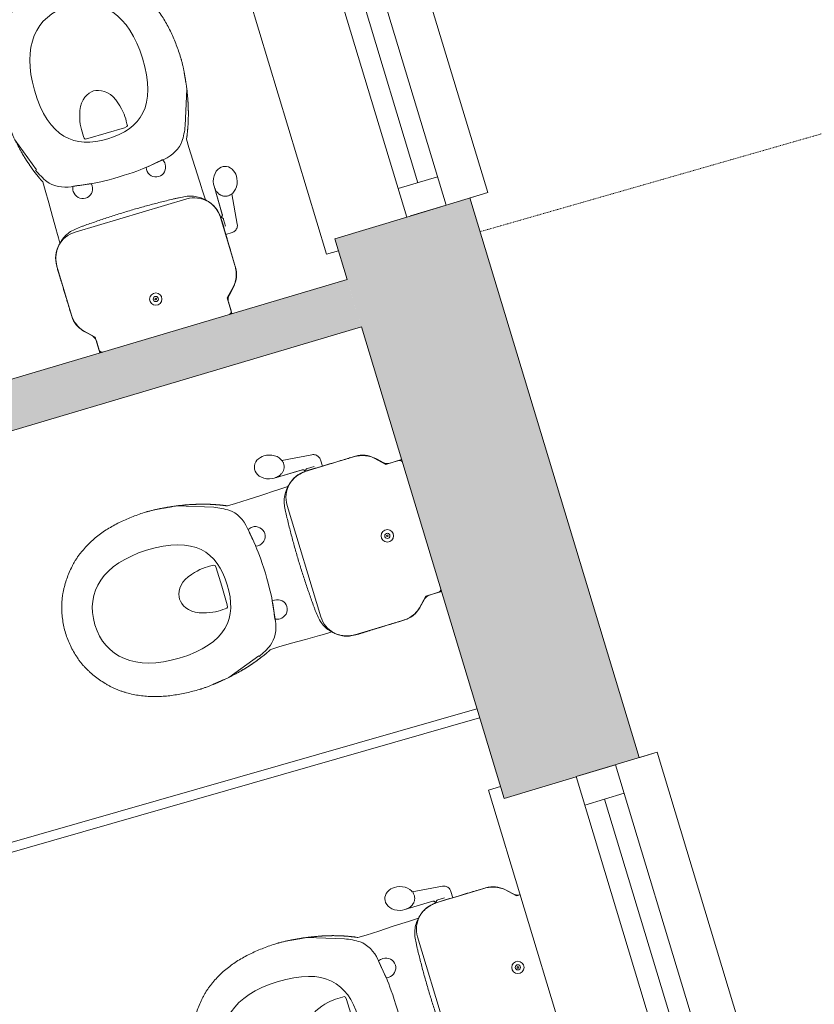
# Model space of a CAD drawing. Header units: millimetres. Extents: x -22631 to 93968, y -17976 to 24175.
# Tile 10 of 19: x 2025 to 3628, y -3095 to -1108. Entities that reach past the tile are written whole.
import ezdxf

# ---------------------------------------------------------------- set-up
doc = ezdxf.new("R2010")
doc.units = ezdxf.units.MM
doc.linetypes.add('Dash2', pattern=[3, 1.5, -1.5])
for name, color, linetype, lineweight in [('A-DETL', 90, 'Continuous', 9), ('A-GLAZ', 151, 'Continuous', 9), ('A-GLAZ-SILL', 1, 'Continuous', 9), ('A-WALL', 113, 'Continuous', 9), ('A-WALL-PATT', 111, 'Continuous', 18), ('I-WALL', 2, 'Continuous', 9), ('P-SANR-FIXT', 6, 'Continuous', 9)]:
    doc.layers.add(name, color=color, linetype=linetype, lineweight=lineweight)

# ---------------------------------------------------------------- blocks, each defined once
blk = doc.blocks.new('WC - DKA - Close Coupled - 75cm proj - WC- DKA - Disabled-2000000-00_ Ground Intermediate Door Options - Dependent 1')
at = {"layer": 'P-SANR-FIXT'}
for p, q in [((-139, -33), (-157.8, -51.8)), ((-143.9, -37), (-154, -47.1)), ((-143, -35.9), (-143.9, -37)), ((-139, -25), (-139, -26.5)), ((-139, -25), (-139, -33)), ((139, -26.4), (139, -25)), ((139, -33), (139, -25)), ((157.8, -51.8), (139, -33)), ((143.9, -37), (142.9, -35.9)), ((154, -47.1), (143.9, -37)), ((-0.9, -70.5), (-1.7, -72)), ((-1.7, -72), (-0.9, -73.5)), ((0.9, -70.5), (-0.9, -70.5)), ((-0.9, -73.5), (0.9, -73.5)), ((1.7, -72), (0.9, -70.5)), ((0.9, -73.5), (1.7, -72)), ((-172.5, -87.2), (-172.5, -192.8)), ((-172.5, -91.5), (-172.5, -156.9)), ((172.5, -192.8), (172.5, -87.2)), ((-172.5, -156.9), (-185.9, -156.9)), ((-200.9, -170.2), (-207.6, -231.9)), ((-177.1, -172.9), (-176.9, -187)), ((-177.6, -256.6), (-177.4, -197.4)), ((-177.4, -197.9), (-177.6, -256.6)), ((-173, -192.3), (-174.9, -191.3)), ((-213.8, -235.4), (-217.5, -238.8)), ((-209.9, -232.9), (-213.8, -235.4)), ((-207.6, -231.9), (-209.9, -232.9)), ((-184.3, -237), (-182.2, -239.7)), ((-153.2, -235.3), (-153, -246.1)), ((153, -246.1), (153.2, -235.3)), ((-225.3, -253.4), (-226.3, -258.5)), ((-223.4, -248), (-225.3, -253.4)), ((-220.7, -243), (-223.4, -248)), ((-217.5, -238.8), (-220.7, -243)), ((-182.2, -239.7), (-181.6, -240.7)), ((-181.6, -240.7), (-180.1, -243.5)), ((-180.1, -243.5), (-179.6, -244.9)), ((-179.6, -244.9), (-179.1, -246.1)), ((-179.1, -246.1), (-178.4, -248.7)), ((-178.4, -248.8), (-178, -250.9)), ((-177.9, -252.2), (-178, -250.9)), ((-177.9, -261.3), (-177.6, -256.6)), ((-177.8, -252.8), (-177.7, -253.8)), ((-153, -246.1), (-152.7, -258.6)), ((-117.5, -247.8), (117.5, -247.8)), ((152.8, -258.5), (153, -246.1)), ((-226.3, -258.5), (-226.6, -263.8)), ((-226.6, -263.8), (-226.4, -267.6)), ((-226.4, -267.6), (-225.7, -271.3)), ((-225.7, -271.3), (-224.3, -275.6)), ((-224.3, -275.6), (-222.3, -279.7)), ((-186.8, -281), (-183.5, -276.8)), ((-183.5, -276.8), (-180.8, -271.8)), ((-180.8, -271.8), (-178.9, -266.4)), ((-178.9, -266.4), (-177.9, -261.3)), ((-152.7, -258.6), (-152.7, -261.5)), ((-152.7, -261.5), (-152.1, -290.7)), ((152.1, -290.7), (152.7, -261)), ((152.7, -261), (152.8, -258.5)), ((-222.3, -279.7), (-219.6, -283.1)), ((-219.6, -283.1), (-216.5, -285.8)), ((-216.5, -285.8), (-213.1, -287.8)), ((-213.1, -287.8), (-209.9, -288.9)), ((-209.9, -288.9), (-206.5, -289.5)), ((-206.5, -289.5), (-202.5, -289.5)), ((-202.5, -289.5), (-198.4, -288.6)), ((-198.4, -288.6), (-194.3, -286.9)), ((-194.3, -286.9), (-190.4, -284.4)), ((-190.4, -284.4), (-186.8, -281)), ((-152.1, -290.7), (-151.5, -319.6)), ((151.5, -319.6), (152.1, -290.7)), ((-151.5, -319.6), (-151, -346.4)), ((-56.8, -332.4), (-93.7, -337.2)), ((-56.3, -327.8), (-56.8, -332.4)), ((-56.3, -327.8), (-56.8, -332.4)), ((58.1, -327.8), (58.6, -332.4)), ((58.1, -327.8), (58.6, -332.4)), ((58.6, -332.4), (95.5, -337.2)), ((151, -346.4), (151.5, -319.6)), ((-151, -346.4), (-151.2, -363.5)), ((151.2, -363.5), (151, -346.4)), ((-156.6, -390.4), (-181, -461.2)), ((156.6, -390.4), (181, -461.2)), ((-38.2, -421.5), (0.6, -421.5)), ((0.6, -421.5), (39.5, -421.5))]:
    blk.add_line(p, q, dxfattribs=at)
for radius in [12.5, 5.25]:
    blk.add_circle((0, -72), radius, dxfattribs=at)
for centre, radius, start, end in [((-122.5, -87.2), 50, 135, 180), ((122.5, -87.2), 50, 360, 45), ((-117.5, -192.8), 55, 180, 270), ((117.5, -192.8), 55, 270, 0)]:
    blk.add_arc(centre, radius, start, end, dxfattribs=at)
for points in [[(-139, -26.5), (-139.1, -27.6), (-139.6, -29.9), (-140.9, -33.1), (-142.2, -35), (-143, -35.9)], [(142.9, -35.9), (142.2, -35), (140.9, -33.1), (139.6, -29.8), (139.1, -27.6), (139, -26.4)], [(-154, -47.1), (-157, -50), (-162.2, -56.3), (-168, -67.3), (-171.6, -79.2), (-172.5, -87.3), (-172.5, -91.5)], [(172.5, -91.5), (172.5, -87.3), (171.6, -79.2), (168, -67.3), (162.2, -56.3), (157, -50), (154, -47.1)], [(-185.9, -156.9), (-187.1, -156.9), (-189.5, -157.2), (-193, -158.5), (-196, -160.6), (-198.5, -163.3), (-200.2, -166.6), (-200.7, -168.9), (-200.9, -170.2)], [(0.9, -329.5), (-60.4, -329.5), (-72.2, -335.8), (-97.2, -337.9)], [(0.9, -329.5), (-60.4, -329.5), (-72.2, -335.8), (-97.2, -337.9)], [(-93.7, -337.2), (-95.1, -334.3), (-95.9, -331.1), (-95.9, -327.8)], [(-93.7, -337.2), (-95.1, -334.3), (-95.9, -331.1), (-95.9, -327.8)], [(95.5, -337.2), (96.9, -334.3), (97.7, -331.1), (97.7, -327.8)], [(95.5, -337.2), (96.9, -334.3), (97.7, -331.1), (97.7, -327.8)], [(0.6, -510.4), (-11.4, -510.4), (-29.7, -501), (-37.1, -480.7)], [(0.9, -688.8), (-68.4, -688.8), (-112.3, -637.6), (-112.8, -545.7)], [(0.9, -688.8), (-68.4, -688.8), (-112.3, -637.6), (-112.8, -545.7)]]:
    blk.add_open_spline(points, degree=3, dxfattribs=at)
for points, knots in [([(-172.5, -91.5), (-172.5, -95), (-172.5, -100.8), (-172.5, -109.1), (-172.6, -116.5), (-172.6, -124.4), (-172.6, -132.8), (-172.6, -141.5), (-172.6, -153.4), (-172.9, -168.2), (-173, -182.7), (-172.4, -193.9), (-171.4, -201.8), (-169.7, -209.2), (-166.3, -218), (-161.5, -226), (-155.7, -232.8), (-149.5, -239), (-140.9, -245.4), (-129.2, -250.9), (-116.5, -253.6), (-105.7, -254.6), (-96.9, -255.1), (-88.2, -255.6), (-77.4, -256.1), (-64.5, -256.7), (-47.3, -257.3), (-25.8, -257.9), (-8.6, -258.1), (0, -258.1)], [0, 0, 0, 0, 10.607801, 17.46772, 24.850259, 32.79206, 41.229193, 49.996482, 58.930177, 76.882028, 94.299981, 102.585634, 110.504123, 118.040822, 125.237925, 138.951221, 145.608842, 152.163005, 165.020564, 177.739803, 190.605156, 203.724388, 210.312234, 216.868246, 229.887622, 242.813224, 255.680942, 281.386805, 307.295656, 307.295656, 307.295656, 307.295656]), ([(0, -258.1), (8.6, -258.1), (25.8, -257.9), (47.3, -257.3), (64.5, -256.7), (77.4, -256.1), (88.2, -255.6), (96.9, -255.1), (105.7, -254.6), (116.5, -253.6), (129.2, -250.9), (140.9, -245.4), (149.5, -239), (155.7, -232.8), (161.5, -226), (166.3, -218), (169.7, -209.2), (171.4, -201.8), (172.4, -193.9), (173, -182.7), (172.9, -168.2), (172.6, -153.4), (172.6, -141.5), (172.6, -132.8), (172.6, -124.4), (172.6, -116.5), (172.5, -109.1), (172.5, -100.8), (172.5, -95), (172.5, -91.5)], [0, 0, 0, 0, 25.908851, 51.614714, 64.482432, 77.408034, 90.427409, 96.983422, 103.571267, 116.6905, 129.555852, 142.275092, 155.132651, 161.686814, 168.344435, 182.057731, 189.254834, 196.791532, 204.710022, 212.995675, 230.413628, 248.365479, 257.299174, 266.066462, 274.503596, 282.445396, 289.827936, 296.687855, 307.295122, 307.295122, 307.295122, 307.295122]), ([(153.2, -235.3), (155.4, -233), (158.3, -229.8), (161.5, -225.6), (163.5, -222.5), (164.9, -220.1), (165.9, -218.3), (166.6, -216.9), (167.2, -215.4), (168, -213.5), (168.7, -211.6), (169.3, -209.8), (169.9, -208), (170.4, -205.8), (171, -203.3), (171.6, -200.1), (172.1, -196), (172.6, -190.7), (172.9, -184.8), (173, -178.5), (172.9, -172), (172.8, -165.4), (172.7, -158.8), (172.6, -152.5), (172.6, -146.4), (172.6, -140.8), (172.6, -135.5), (172.6, -130.2), (172.6, -124.5), (172.6, -118.8), (172.5, -113.2), (172.5, -107.1), (172.5, -100.3), (172.5, -94.6), (172.5, -91.5)], [0, 0, 0, 0, 0.041667, 0.0625, 0.083333, 0.104167, 0.114583, 0.125, 0.135417, 0.145833, 0.166667, 0.177083, 0.1875, 0.208333, 0.229167, 0.25, 0.291667, 0.333333, 0.375, 0.416667, 0.458333, 0.5, 0.541667, 0.583333, 0.625, 0.666667, 0.708333, 0.75, 0.791667, 0.833333, 0.875, 0.916667, 0.958333, 1, 1, 1, 1]), ([(-177.4, -197.4), (-177.3, -196.6), (-176.9, -195.4), (-175.8, -194.2), (-174.4, -193.3), (-173.2, -193), (-172.4, -193)], [0, 0, 0, 0, 0.333333, 0.5, 0.666667, 1, 1, 1, 1]), ([(-172.4, -193), (-172.8, -193), (-173.7, -193.1), (-174.9, -193.6), (-176, -194.4), (-176.8, -195.4), (-177.2, -196.5), (-177.3, -197.2), (-177.4, -197.4)], [0, 0, 0, 0, 1.302878, 2.60481, 3.904223, 5.200384, 6.493224, 7.333941, 7.333941, 7.333941, 7.333941]), ([(-174.9, -191.3), (-175.4, -191), (-176.1, -190.2), (-176.7, -189), (-176.9, -188.2), (-176.9, -187.9)], [0, 0, 0, 0, 1.526321, 3.047924, 3.930849, 3.930849, 3.930849, 3.930849]), ([(-172.4, -193), (-172.2, -194.4), (-171.9, -197), (-171.5, -200.2), (-171, -202.9), (-170.6, -205), (-170.1, -206.9), (-169.2, -210.2), (-167.7, -214.6), (-165.1, -220.1), (-162.3, -224.4), (-159.6, -228.1), (-156.9, -231.4), (-154.7, -233.8), (-153.2, -235.3)], [0, 0, 0, 0, 0.041667, 0.083333, 0.125, 0.166667, 0.208333, 0.25, 0.416667, 0.583333, 0.75, 0.8125, 0.875, 1, 1, 1, 1]), ([(-206.1, -231.2), (-205.8, -231.1), (-204.7, -230.8), (-202.8, -230.3), (-200.1, -230.1), (-197.3, -230.2), (-195.3, -230.5), (-194.3, -230.8)], [0, 0, 0, 0, 0.865258, 3.365703, 5.986613, 8.800209, 11.936021, 11.936021, 11.936021, 11.936021]), ([(-194.3, -230.8), (-193.3, -231.1), (-191.4, -231.7), (-188.9, -233.1), (-186.7, -234.6), (-185.4, -235.8), (-184.8, -236.5), (-184.7, -236.5)], [0, 0, 0, 0, 3.098084, 5.901672, 8.50857, 10.992319, 11.281285, 11.281285, 11.281285, 11.281285]), ([(-95.9, -327.8), (-95.9, -327.8), (-95.9, -316.5), (-87, -307.3), (-76.1, -307.3)], [0.25, 0.25, 0.25, 0.25, 0.25, 0.5, 0.5, 0.5, 0.5]), ([(-95.9, -327.8), (-95.9, -327.8), (-95.9, -316.5), (-87, -307.3), (-76.1, -307.3)], [0.2, 0.2, 0.2, 0.2, 0.2, 0.4, 0.4, 0.4, 0.4]), ([(-76.1, -307.3), (-76.1, -307.3), (-65.2, -307.3), (-56.3, -316.5), (-56.3, -327.8)], [0.5, 0.5, 0.5, 0.5, 0.5, 0.75, 0.75, 0.75, 0.75]), ([(-76.1, -307.3), (-76.1, -307.3), (-65.2, -307.3), (-56.3, -316.5), (-56.3, -327.8)], [0.4, 0.4, 0.4, 0.4, 0.4, 0.6, 0.6, 0.6, 0.6]), ([(77.9, -307.3), (77.9, -307.3), (67, -307.3), (58.1, -316.5), (58.1, -327.8)], [0.5, 0.5, 0.5, 0.5, 0.5, 0.75, 0.75, 0.75, 0.75]), ([(77.9, -307.3), (77.9, -307.3), (67, -307.3), (58.1, -316.5), (58.1, -327.8)], [0.4, 0.4, 0.4, 0.4, 0.4, 0.6, 0.6, 0.6, 0.6]), ([(97.7, -327.8), (97.7, -327.8), (97.7, -316.5), (88.8, -307.3), (77.9, -307.3)], [0.25, 0.25, 0.25, 0.25, 0.25, 0.5, 0.5, 0.5, 0.5]), ([(97.7, -327.8), (97.7, -327.8), (97.7, -316.5), (88.8, -307.3), (77.9, -307.3)], [0.2, 0.2, 0.2, 0.2, 0.2, 0.4, 0.4, 0.4, 0.4]), ([(99, -337.9), (99, -337.9), (74, -335.8), (62.2, -329.5), (0.9, -329.5)], [0.91666667, 0.91666667, 0.91666667, 0.91666667, 0.91666668, 1, 1, 1, 1]), ([(99, -337.9), (99, -337.9), (74, -335.8), (62.2, -329.5), (0.9, -329.5)], [0.91666667, 0.91666667, 0.91666667, 0.91666667, 0.91666668, 1, 1, 1, 1]), ([(-97.2, -337.9), (-97.2, -337.9), (-113.5, -339.3), (-133.4, -350.2), (-141.2, -361.7)], [0.08333333, 0.08333333, 0.08333333, 0.08333333, 0.08333334, 0.16666667, 0.16666667, 0.16666667, 0.16666667]), ([(-97.2, -337.9), (-97.2, -337.9), (-113.5, -339.3), (-133.4, -350.2), (-141.2, -361.7)], [0.08333333, 0.08333333, 0.08333333, 0.08333333, 0.08333334, 0.16666667, 0.16666667, 0.16666667, 0.16666667]), ([(143, -361.7), (143, -361.7), (135.2, -350.2), (115.3, -339.3), (99, -337.9)], [0.83333333, 0.83333333, 0.83333333, 0.83333333, 0.83333334, 0.91666667, 0.91666667, 0.91666667, 0.91666667]), ([(143, -361.7), (143, -361.7), (135.2, -350.2), (115.3, -339.3), (99, -337.9)], [0.83333333, 0.83333333, 0.83333333, 0.83333333, 0.83333334, 0.91666667, 0.91666667, 0.91666667, 0.91666667]), ([(-151.2, -363.5), (-151.7, -364.7), (-152.5, -366.2), (-153.3, -367.9), (-153.9, -369.1), (-154.3, -370), (-154.6, -370.8), (-154.9, -371.4), (-155.2, -372.1), (-155.5, -372.9), (-155.9, -373.9), (-156.4, -375.1), (-157.1, -376.7), (-157.8, -378.2), (-158.4, -379.8), (-159.1, -381.5), (-159.7, -383.2), (-160.3, -384.9), (-161, -386.5), (-161.6, -388.2), (-162.3, -389.7), (-162.9, -391.3), (-163.4, -392.8), (-163.9, -394.3), (-164.4, -395.8), (-164.9, -397.3), (-165.5, -398.9), (-166.2, -401), (-166.9, -403.3), (-167.6, -405.5), (-168.2, -407.1), (-168.7, -408.7), (-169.3, -410.3), (-169.7, -411.9), (-170.1, -413.5), (-170.6, -415.1), (-171, -416.7), (-171.4, -418.3), (-172, -420.4), (-172.5, -422.4), (-173, -424.4), (-173.5, -426), (-173.9, -427.5), (-174.4, -429.2), (-174.8, -430.8), (-175.2, -432.5), (-175.5, -434.2), (-176, -436.6), (-176.7, -439.5), (-177.5, -443.1), (-178.2, -446.7), (-178.8, -450.1), (-179.5, -453.4), (-180.1, -456.4), (-180.7, -459.3), (-181.2, -462.3), (-181.6, -465.6), (-182.1, -468.7), (-182.4, -471.1), (-182.6, -472.9), (-182.8, -474.7), (-182.9, -476.4), (-183.2, -478.1), (-183.5, -479.7), (-183.7, -481.3), (-183.8, -482.8), (-184, -484.4), (-184.2, -486), (-184.4, -487.7), (-184.6, -489.5), (-184.8, -491.2), (-185.1, -492.8), (-185.3, -494.3), (-185.5, -496.4), (-185.8, -499.4), (-186.2, -502.7), (-186.4, -506), (-186.6, -509.7), (-186.7, -513.2), (-186.8, -516.3), (-186.9, -519.3), (-187, -521.6), (-187.1, -524.1), (-187.1, -526.4), (-187.1, -528.1)], [0, 0, 0, 0, 0.010204, 0.015306, 0.020408, 0.02551, 0.030612, 0.035714, 0.040816, 0.045918, 0.05102, 0.061224, 0.071429, 0.081633, 0.091837, 0.102041, 0.112245, 0.122449, 0.132653, 0.142857, 0.153061, 0.163265, 0.173469, 0.183673, 0.193878, 0.204082, 0.214286, 0.22449, 0.244898, 0.255102, 0.265306, 0.27551, 0.285714, 0.295918, 0.306122, 0.316327, 0.326531, 0.336735, 0.346939, 0.367347, 0.377551, 0.387755, 0.397959, 0.408163, 0.418367, 0.428571, 0.438776, 0.44898, 0.469388, 0.489796, 0.510204, 0.530612, 0.55102, 0.571429, 0.591837, 0.612245, 0.632653, 0.653061, 0.663265, 0.673469, 0.683673, 0.693878, 0.704082, 0.714286, 0.72449, 0.734694, 0.744898, 0.755102, 0.765306, 0.77551, 0.785714, 0.795918, 0.806122, 0.816327, 0.836735, 0.857143, 0.877551, 0.897959, 0.918367, 0.938776, 0.959184, 0.969388, 0.979592, 1, 1, 1, 1]), ([(-141.2, -361.7), (-141.2, -361.7), (-147.3, -370.6), (-152.4, -380.3), (-156.6, -390.4)], [0.16666667, 0.16666667, 0.16666667, 0.16666667, 0.16666668, 0.25, 0.25, 0.25, 0.25]), ([(-141.2, -361.7), (-141.2, -361.7), (-147.3, -370.6), (-152.4, -380.3), (-156.6, -390.4)], [0.16666667, 0.16666667, 0.16666667, 0.16666667, 0.16666668, 0.25, 0.25, 0.25, 0.25]), ([(158.4, -390.4), (158.4, -390.4), (154.2, -380.3), (149.1, -370.6), (143, -361.7)], [0.75, 0.75, 0.75, 0.75, 0.75000001, 0.83333333, 0.83333333, 0.83333333, 0.83333333]), ([(158.4, -390.4), (158.4, -390.4), (154.2, -380.3), (149.1, -370.6), (143, -361.7)], [0.75, 0.75, 0.75, 0.75, 0.75000001, 0.83333333, 0.83333333, 0.83333333, 0.83333333]), ([(187.1, -528.1), (187.1, -526.4), (187.1, -524.1), (187, -521.6), (186.9, -519.3), (186.8, -516.3), (186.7, -513.2), (186.6, -509.7), (186.4, -506), (186.2, -502.7), (185.8, -499.4), (185.5, -496.4), (185.3, -494.3), (185.1, -492.8), (184.8, -491.2), (184.6, -489.5), (184.4, -487.7), (184.2, -486), (184, -484.4), (183.8, -482.8), (183.7, -481.3), (183.5, -479.7), (183.2, -478.1), (182.9, -476.4), (182.8, -474.7), (182.6, -472.9), (182.4, -471.1), (182.1, -468.7), (181.6, -465.6), (181.2, -462.3), (180.7, -459.3), (180.1, -456.4), (179.5, -453.4), (178.8, -450.1), (178.2, -446.7), (177.5, -443.1), (176.7, -439.5), (176, -436.6), (175.5, -434.2), (175.2, -432.5), (174.8, -430.8), (174.4, -429.2), (173.9, -427.5), (173.5, -426), (173, -424.4), (172.5, -422.4), (172, -420.4), (171.4, -418.3), (171, -416.7), (170.6, -415.1), (170.1, -413.5), (169.7, -411.9), (169.3, -410.3), (168.7, -408.7), (168.2, -407.1), (167.6, -405.5), (166.9, -403.3), (166.2, -401), (165.5, -398.9), (164.9, -397.3), (164.4, -395.8), (163.9, -394.3), (163.4, -392.8), (162.9, -391.3), (162.3, -389.7), (161.6, -388.2), (161, -386.5), (160.3, -384.9), (159.7, -383.2), (159.1, -381.5), (158.4, -379.8), (157.8, -378.2), (157.1, -376.7), (156.4, -375.1), (155.9, -373.9), (155.5, -372.9), (155.2, -372.1), (154.9, -371.4), (154.6, -370.8), (154.3, -370), (153.9, -369.1), (153.3, -367.9), (152.5, -366.2), (151.7, -364.7), (151.2, -363.5)], [0, 0, 0, 0, 0.020408, 0.030612, 0.040816, 0.061224, 0.081633, 0.102041, 0.122449, 0.142857, 0.163265, 0.183673, 0.193878, 0.204082, 0.214286, 0.22449, 0.234694, 0.244898, 0.255102, 0.265306, 0.27551, 0.285714, 0.295918, 0.306122, 0.316327, 0.326531, 0.336735, 0.346939, 0.367347, 0.387755, 0.408163, 0.428571, 0.44898, 0.469388, 0.489796, 0.510204, 0.530612, 0.55102, 0.561224, 0.571429, 0.581633, 0.591837, 0.602041, 0.612245, 0.622449, 0.632653, 0.653061, 0.663265, 0.673469, 0.683673, 0.693878, 0.704082, 0.714286, 0.72449, 0.734694, 0.744898, 0.755102, 0.77551, 0.785714, 0.795918, 0.806122, 0.816327, 0.826531, 0.836735, 0.846939, 0.857143, 0.867347, 0.877551, 0.887755, 0.897959, 0.908163, 0.918367, 0.928571, 0.938776, 0.94898, 0.954082, 0.959184, 0.964286, 0.969388, 0.97449, 0.979592, 0.984694, 0.989796, 1, 1, 1, 1]), ([(-112.8, -545.7), (-112.8, -545.7), (-113.4, -444.7), (-68.4, -409.7), (0.9, -409.7)], [0.25, 0.25, 0.25, 0.25, 0.25, 0.5, 0.5, 0.5, 0.5]), ([(-112.8, -545.7), (-112.8, -545.7), (-113.4, -444.7), (-68.4, -409.7), (0.9, -409.7)], [0.25, 0.25, 0.25, 0.25, 0.25, 0.5, 0.5, 0.5, 0.5]), ([(0.9, -409.7), (0.9, -409.7), (70.2, -409.7), (115.2, -444.7), (114.6, -545.7)], [0.5, 0.5, 0.5, 0.5, 0.5, 0.75, 0.75, 0.75, 0.75]), ([(0.9, -409.7), (0.9, -409.7), (70.2, -409.7), (115.2, -444.7), (114.6, -545.7)], [0.5, 0.5, 0.5, 0.5, 0.5, 0.75, 0.75, 0.75, 0.75]), ([(-45.1, -433), (-45.1, -433), (-44.5, -425.1), (-47.6, -421.5), (-38.2, -421.5)], [0.25, 0.25, 0.25, 0.25, 0.25, 0.375, 0.375, 0.375, 0.375]), ([(-37.1, -480.7), (-37.1, -480.7), (-44.6, -460.1), (-45.9, -445.3), (-45.1, -433)], [0.125, 0.125, 0.125, 0.125, 0.125, 0.25, 0.25, 0.25, 0.25]), ([(46.3, -433), (46.3, -433), (47.1, -445.3), (45.9, -460.1), (38.4, -480.7)], [0.75, 0.75, 0.75, 0.75, 0.75, 0.875, 0.875, 0.875, 0.875]), ([(39.5, -421.5), (39.5, -421.5), (48.9, -421.5), (45.8, -425.1), (46.3, -433)], [0.625, 0.625, 0.625, 0.625, 0.625, 0.75, 0.75, 0.75, 0.75]), ([(38.4, -480.7), (38.4, -480.7), (31, -501), (12.6, -510.4), (0.6, -510.4)], [0.875, 0.875, 0.875, 0.875, 0.875, 1, 1, 1, 1]), ([(-187.1, -528.1), (-187, -532.6), (-186.5, -541.8), (-185.7, -555.3), (-184.1, -568.7), (-182.5, -582.2), (-179.7, -595.5), (-176.8, -608.7), (-172.8, -621.7), (-168, -634.4), (-162.6, -646.8), (-156.3, -658.8), (-150.2, -668.3), (-145.2, -675.8), (-141.2, -681.3), (-136.9, -686.6), (-132.5, -691.7), (-127.7, -696.5), (-121.1, -702.7), (-112.6, -710.1), (-101.9, -718.5), (-92.4, -724.6), (-84.5, -729.1), (-78.5, -732.2), (-72.5, -735.3), (-64.2, -738.9), (-53.4, -742.3), (-40.4, -746.1), (-27, -748.5), (-13.5, -750.2), (-4.5, -750.5), (0, -750.5)], [0, 0, 0, 0, 0.041667, 0.083333, 0.125, 0.166667, 0.208333, 0.25, 0.291667, 0.333333, 0.375, 0.416667, 0.458333, 0.479167, 0.5, 0.520833, 0.541667, 0.5625, 0.583333, 0.625, 0.666667, 0.708333, 0.729167, 0.75, 0.770833, 0.791667, 0.833333, 0.875, 0.916667, 0.958333, 1, 1, 1, 1]), ([(0, -750.5), (4.5, -750.5), (13.5, -750.2), (27, -748.5), (40.4, -746), (51.2, -742.9), (59.9, -740.3), (66.3, -738), (72.5, -735.3), (78.5, -732.2), (84.5, -729.1), (92.4, -724.6), (101.9, -718.5), (112.6, -710.1), (121.1, -702.7), (127.7, -696.5), (132.5, -691.7), (136.9, -686.6), (141.2, -681.3), (145.2, -675.8), (150.2, -668.3), (156.3, -658.8), (162.6, -646.8), (168, -634.4), (172.8, -621.7), (176.8, -608.7), (179.7, -595.5), (182.5, -582.2), (184.1, -568.7), (185.7, -555.3), (186.5, -541.8), (187, -532.6), (187.1, -528.1)], [0, 0, 0, 0, 0.041667, 0.083333, 0.125, 0.166667, 0.1875, 0.208333, 0.229167, 0.25, 0.270833, 0.291667, 0.333333, 0.375, 0.416667, 0.4375, 0.458333, 0.479167, 0.5, 0.520833, 0.541667, 0.583333, 0.625, 0.666667, 0.708333, 0.75, 0.791667, 0.833333, 0.875, 0.916667, 0.958333, 1, 1, 1, 1]), ([(114.6, -545.7), (114.6, -545.7), (114.1, -637.6), (70.2, -688.8), (0.9, -688.8)], [0.75, 0.75, 0.75, 0.75, 0.75, 1, 1, 1, 1]), ([(114.6, -545.7), (114.6, -545.7), (114.1, -637.6), (70.2, -688.8), (0.9, -688.8)], [0.75, 0.75, 0.75, 0.75, 0.75, 1, 1, 1, 1])]:
    blk.add_open_spline(points, degree=3, knots=knots, dxfattribs=at)
blk = doc.blocks.new('WC - DKA - Close Coupled - 75cm proj - WC- DKA - Disabled-V2-00_ Ground Intermediate Door Options - Dependent 1')
at = {"layer": 'P-SANR-FIXT'}
for p, q in [((-139, 0), (-139, -33)), ((139, -33), (139, 0)), ((-139, -6), (-139, -25)), ((139, -25), (139, -6)), ((-139, -33), (-157.8, -51.8)), ((-143.9, -37), (-154, -47.1)), ((-143, -35.9), (-143.9, -37)), ((-139, -25), (-139, -26.5)), ((139, -26.4), (139, -25)), ((157.8, -51.8), (139, -33)), ((143.9, -37), (142.9, -35.9)), ((154, -47.1), (143.9, -37)), ((-0.9, -70.5), (-1.7, -72)), ((-1.7, -72), (-0.9, -73.5)), ((0.9, -70.5), (-0.9, -70.5)), ((-0.9, -73.5), (0.9, -73.5)), ((1.7, -72), (0.9, -70.5)), ((0.9, -73.5), (1.7, -72)), ((-172.5, -87.2), (-172.5, -192.8)), ((-172.5, -91.5), (-172.5, -156.9)), ((172.5, -192.8), (172.5, -87.2)), ((-172.5, -156.9), (-185.9, -156.9)), ((-200.9, -170.2), (-207.6, -231.9)), ((-177.1, -172.9), (-176.9, -187)), ((-177.6, -256.6), (-177.4, -197.4)), ((-177.4, -197.9), (-177.6, -256.6)), ((-173, -192.3), (-174.9, -191.3)), ((-213.8, -235.4), (-217.5, -238.8)), ((-209.9, -232.9), (-213.8, -235.4)), ((-207.6, -231.9), (-209.9, -232.9)), ((-184.3, -237), (-182.2, -239.7)), ((-153.2, -235.3), (-153, -246.1)), ((153, -246.1), (153.2, -235.3)), ((-225.3, -253.4), (-226.3, -258.5)), ((-223.4, -248), (-225.3, -253.4)), ((-220.7, -243), (-223.4, -248)), ((-217.5, -238.8), (-220.7, -243)), ((-182.2, -239.7), (-181.6, -240.7)), ((-181.6, -240.7), (-180.1, -243.5)), ((-180.1, -243.5), (-179.6, -244.9)), ((-179.6, -244.9), (-179.1, -246.1)), ((-179.1, -246.1), (-178.4, -248.7)), ((-178.4, -248.8), (-178, -250.9)), ((-177.9, -252.2), (-178, -250.9)), ((-177.9, -261.3), (-177.6, -256.6)), ((-177.8, -252.8), (-177.7, -253.8)), ((-153, -246.1), (-152.7, -258.6)), ((-117.5, -247.8), (117.5, -247.8)), ((152.8, -258.5), (153, -246.1)), ((-226.3, -258.5), (-226.6, -263.8)), ((-226.6, -263.8), (-226.4, -267.6)), ((-226.4, -267.6), (-225.7, -271.3)), ((-225.7, -271.3), (-224.3, -275.6)), ((-224.3, -275.6), (-222.3, -279.7)), ((-186.8, -281), (-183.5, -276.8)), ((-183.5, -276.8), (-180.8, -271.8)), ((-180.8, -271.8), (-178.9, -266.4)), ((-178.9, -266.4), (-177.9, -261.3)), ((-152.7, -258.6), (-152.7, -261.5)), ((-152.7, -261.5), (-152.1, -290.7)), ((152.1, -290.7), (152.7, -261)), ((152.7, -261), (152.8, -258.5)), ((-222.3, -279.7), (-219.6, -283.1)), ((-219.6, -283.1), (-216.5, -285.8)), ((-216.5, -285.8), (-213.1, -287.8)), ((-213.1, -287.8), (-209.9, -288.9)), ((-209.9, -288.9), (-206.5, -289.5)), ((-206.5, -289.5), (-202.5, -289.5)), ((-202.5, -289.5), (-198.4, -288.6)), ((-198.4, -288.6), (-194.3, -286.9)), ((-194.3, -286.9), (-190.4, -284.4)), ((-190.4, -284.4), (-186.8, -281)), ((-152.1, -290.7), (-151.5, -319.6)), ((151.5, -319.6), (152.1, -290.7)), ((-151.5, -319.6), (-151, -346.4)), ((-56.8, -332.4), (-93.7, -337.2)), ((-56.3, -327.8), (-56.8, -332.4)), ((-56.3, -327.8), (-56.8, -332.4)), ((58.1, -327.8), (58.6, -332.4)), ((58.1, -327.8), (58.6, -332.4)), ((58.6, -332.4), (95.5, -337.2)), ((151, -346.4), (151.5, -319.6)), ((-151, -346.4), (-151.2, -363.5)), ((151.2, -363.5), (151, -346.4)), ((-156.6, -390.4), (-181, -461.2)), ((156.6, -390.4), (181, -461.2)), ((-38.2, -421.5), (0.6, -421.5)), ((0.6, -421.5), (39.5, -421.5))]:
    blk.add_line(p, q, dxfattribs=at)
for radius in [12.5, 5.25]:
    blk.add_circle((0, -72), radius, dxfattribs=at)
for centre, radius, start, end in [((-122.5, -87.2), 50, 135, 180), ((122.5, -87.2), 50, 360, 45), ((-117.5, -192.8), 55, 180, 270), ((117.5, -192.8), 55, 270, 0)]:
    blk.add_arc(centre, radius, start, end, dxfattribs=at)
for points, knots in [([(-133, 0), (-133.9, 0), (-135.2, -0.3), (-136.7, -1.3), (-137.9, -2.4), (-138.7, -4), (-139, -5.3), (-139, -6)], [0, 0, 0, 0, 0.285714, 0.428571, 0.571429, 0.785714, 1, 1, 1, 1]), ([(139, -6), (139, -5.1), (138.7, -3.8), (137.7, -2.2), (136.6, -1.1), (135, -0.2), (133.7, 0), (133, 0)], [0, 0, 0, 0, 0.285714, 0.428571, 0.571429, 0.785714, 1, 1, 1, 1]), ([(-172.5, -91.5), (-172.5, -95), (-172.5, -100.8), (-172.5, -109.1), (-172.6, -116.5), (-172.6, -124.4), (-172.6, -132.8), (-172.6, -141.5), (-172.6, -153.4), (-172.9, -168.2), (-173, -182.7), (-172.4, -193.9), (-171.4, -201.8), (-169.7, -209.2), (-166.3, -218), (-161.5, -226), (-155.7, -232.8), (-149.5, -239), (-140.9, -245.4), (-129.2, -250.9), (-116.5, -253.6), (-105.7, -254.6), (-96.9, -255.1), (-88.2, -255.6), (-77.4, -256.1), (-64.5, -256.7), (-47.3, -257.3), (-25.8, -257.9), (-8.6, -258.1), (0, -258.1)], [0, 0, 0, 0, 10.607801, 17.46772, 24.850259, 32.79206, 41.229193, 49.996482, 58.930177, 76.882028, 94.299981, 102.585634, 110.504123, 118.040822, 125.237925, 138.951221, 145.608842, 152.163005, 165.020564, 177.739803, 190.605156, 203.724388, 210.312234, 216.868246, 229.887622, 242.813224, 255.680942, 281.386805, 307.295656, 307.295656, 307.295656, 307.295656]), ([(0, -258.1), (8.6, -258.1), (25.8, -257.9), (47.3, -257.3), (64.5, -256.7), (77.4, -256.1), (88.2, -255.6), (96.9, -255.1), (105.7, -254.6), (116.5, -253.6), (129.2, -250.9), (140.9, -245.4), (149.5, -239), (155.7, -232.8), (161.5, -226), (166.3, -218), (169.7, -209.2), (171.4, -201.8), (172.4, -193.9), (173, -182.7), (172.9, -168.2), (172.6, -153.4), (172.6, -141.5), (172.6, -132.8), (172.6, -124.4), (172.6, -116.5), (172.5, -109.1), (172.5, -100.8), (172.5, -95), (172.5, -91.5)], [0, 0, 0, 0, 25.908851, 51.614714, 64.482432, 77.408034, 90.427409, 96.983422, 103.571267, 116.6905, 129.555852, 142.275092, 155.132651, 161.686814, 168.344435, 182.057731, 189.254834, 196.791532, 204.710022, 212.995675, 230.413628, 248.365479, 257.299174, 266.066462, 274.503596, 282.445396, 289.827936, 296.687855, 307.295122, 307.295122, 307.295122, 307.295122]), ([(153.2, -235.3), (155.4, -233), (158.3, -229.8), (161.5, -225.6), (163.5, -222.5), (164.9, -220.1), (165.9, -218.3), (166.6, -216.9), (167.2, -215.4), (168, -213.5), (168.7, -211.6), (169.3, -209.8), (169.9, -208), (170.4, -205.8), (171, -203.3), (171.6, -200.1), (172.1, -196), (172.6, -190.7), (172.9, -184.8), (173, -178.5), (172.9, -172), (172.8, -165.4), (172.7, -158.8), (172.6, -152.5), (172.6, -146.4), (172.6, -140.8), (172.6, -135.5), (172.6, -130.2), (172.6, -124.5), (172.6, -118.8), (172.5, -113.2), (172.5, -107.1), (172.5, -100.3), (172.5, -94.6), (172.5, -91.5)], [0, 0, 0, 0, 0.041667, 0.0625, 0.083333, 0.104167, 0.114583, 0.125, 0.135417, 0.145833, 0.166667, 0.177083, 0.1875, 0.208333, 0.229167, 0.25, 0.291667, 0.333333, 0.375, 0.416667, 0.458333, 0.5, 0.541667, 0.583333, 0.625, 0.666667, 0.708333, 0.75, 0.791667, 0.833333, 0.875, 0.916667, 0.958333, 1, 1, 1, 1]), ([(-177.4, -197.4), (-177.3, -196.6), (-176.9, -195.4), (-175.8, -194.2), (-174.4, -193.3), (-173.2, -193), (-172.4, -193)], [0, 0, 0, 0, 0.333333, 0.5, 0.666667, 1, 1, 1, 1]), ([(-172.4, -193), (-172.8, -193), (-173.7, -193.1), (-174.9, -193.6), (-176, -194.4), (-176.8, -195.4), (-177.2, -196.5), (-177.3, -197.2), (-177.4, -197.4)], [0, 0, 0, 0, 1.302878, 2.60481, 3.904223, 5.200384, 6.493224, 7.333941, 7.333941, 7.333941, 7.333941]), ([(-174.9, -191.3), (-175.4, -191), (-176.1, -190.2), (-176.7, -189), (-176.9, -188.2), (-176.9, -187.9)], [0, 0, 0, 0, 1.526321, 3.047924, 3.930849, 3.930849, 3.930849, 3.930849]), ([(-172.4, -193), (-172.2, -194.4), (-171.9, -197), (-171.5, -200.2), (-171, -202.9), (-170.6, -205), (-170.1, -206.9), (-169.2, -210.2), (-167.7, -214.6), (-165.1, -220.1), (-162.3, -224.4), (-159.6, -228.1), (-156.9, -231.4), (-154.7, -233.8), (-153.2, -235.3)], [0, 0, 0, 0, 0.041667, 0.083333, 0.125, 0.166667, 0.208333, 0.25, 0.416667, 0.583333, 0.75, 0.8125, 0.875, 1, 1, 1, 1]), ([(-206.1, -231.2), (-205.8, -231.1), (-204.7, -230.8), (-202.8, -230.3), (-200.1, -230.1), (-197.3, -230.2), (-195.3, -230.5), (-194.3, -230.8)], [0, 0, 0, 0, 0.865258, 3.365703, 5.986613, 8.800209, 11.936021, 11.936021, 11.936021, 11.936021]), ([(-194.3, -230.8), (-193.3, -231.1), (-191.4, -231.7), (-188.9, -233.1), (-186.7, -234.6), (-185.4, -235.8), (-184.8, -236.5), (-184.7, -236.5)], [0, 0, 0, 0, 3.098084, 5.901672, 8.50857, 10.992319, 11.281285, 11.281285, 11.281285, 11.281285]), ([(-95.9, -327.8), (-95.9, -327.8), (-95.9, -316.5), (-87, -307.3), (-76.1, -307.3)], [0.25, 0.25, 0.25, 0.25, 0.25, 0.5, 0.5, 0.5, 0.5]), ([(-95.9, -327.8), (-95.9, -327.8), (-95.9, -316.5), (-87, -307.3), (-76.1, -307.3)], [0.2, 0.2, 0.2, 0.2, 0.2, 0.4, 0.4, 0.4, 0.4]), ([(-76.1, -307.3), (-76.1, -307.3), (-65.2, -307.3), (-56.3, -316.5), (-56.3, -327.8)], [0.5, 0.5, 0.5, 0.5, 0.5, 0.75, 0.75, 0.75, 0.75]), ([(-76.1, -307.3), (-76.1, -307.3), (-65.2, -307.3), (-56.3, -316.5), (-56.3, -327.8)], [0.4, 0.4, 0.4, 0.4, 0.4, 0.6, 0.6, 0.6, 0.6]), ([(77.9, -307.3), (77.9, -307.3), (67, -307.3), (58.1, -316.5), (58.1, -327.8)], [0.5, 0.5, 0.5, 0.5, 0.5, 0.75, 0.75, 0.75, 0.75]), ([(77.9, -307.3), (77.9, -307.3), (67, -307.3), (58.1, -316.5), (58.1, -327.8)], [0.4, 0.4, 0.4, 0.4, 0.4, 0.6, 0.6, 0.6, 0.6]), ([(97.7, -327.8), (97.7, -327.8), (97.7, -316.5), (88.8, -307.3), (77.9, -307.3)], [0.25, 0.25, 0.25, 0.25, 0.25, 0.5, 0.5, 0.5, 0.5]), ([(97.7, -327.8), (97.7, -327.8), (97.7, -316.5), (88.8, -307.3), (77.9, -307.3)], [0.2, 0.2, 0.2, 0.2, 0.2, 0.4, 0.4, 0.4, 0.4]), ([(99, -337.9), (99, -337.9), (74, -335.8), (62.2, -329.5), (0.9, -329.5)], [0.91666667, 0.91666667, 0.91666667, 0.91666667, 0.91666668, 1, 1, 1, 1]), ([(99, -337.9), (99, -337.9), (74, -335.8), (62.2, -329.5), (0.9, -329.5)], [0.91666667, 0.91666667, 0.91666667, 0.91666667, 0.91666668, 1, 1, 1, 1]), ([(-97.2, -337.9), (-97.2, -337.9), (-113.5, -339.3), (-133.4, -350.2), (-141.2, -361.7)], [0.08333333, 0.08333333, 0.08333333, 0.08333333, 0.08333334, 0.16666667, 0.16666667, 0.16666667, 0.16666667]), ([(-97.2, -337.9), (-97.2, -337.9), (-113.5, -339.3), (-133.4, -350.2), (-141.2, -361.7)], [0.08333333, 0.08333333, 0.08333333, 0.08333333, 0.08333334, 0.16666667, 0.16666667, 0.16666667, 0.16666667]), ([(143, -361.7), (143, -361.7), (135.2, -350.2), (115.3, -339.3), (99, -337.9)], [0.83333333, 0.83333333, 0.83333333, 0.83333333, 0.83333334, 0.91666667, 0.91666667, 0.91666667, 0.91666667]), ([(143, -361.7), (143, -361.7), (135.2, -350.2), (115.3, -339.3), (99, -337.9)], [0.83333333, 0.83333333, 0.83333333, 0.83333333, 0.83333334, 0.91666667, 0.91666667, 0.91666667, 0.91666667]), ([(-151.2, -363.5), (-151.7, -364.7), (-152.5, -366.2), (-153.3, -367.9), (-153.9, -369.1), (-154.3, -370), (-154.6, -370.8), (-154.9, -371.4), (-155.2, -372.1), (-155.5, -372.9), (-155.9, -373.9), (-156.4, -375.1), (-157.1, -376.7), (-157.8, -378.2), (-158.4, -379.8), (-159.1, -381.5), (-159.7, -383.2), (-160.3, -384.9), (-161, -386.5), (-161.6, -388.2), (-162.3, -389.7), (-162.9, -391.3), (-163.4, -392.8), (-163.9, -394.3), (-164.4, -395.8), (-164.9, -397.3), (-165.5, -398.9), (-166.2, -401), (-166.9, -403.3), (-167.6, -405.5), (-168.2, -407.1), (-168.7, -408.7), (-169.3, -410.3), (-169.7, -411.9), (-170.1, -413.5), (-170.6, -415.1), (-171, -416.7), (-171.4, -418.3), (-172, -420.4), (-172.5, -422.4), (-173, -424.4), (-173.5, -426), (-173.9, -427.5), (-174.4, -429.2), (-174.8, -430.8), (-175.2, -432.5), (-175.5, -434.2), (-176, -436.6), (-176.7, -439.5), (-177.5, -443.1), (-178.2, -446.7), (-178.8, -450.1), (-179.5, -453.4), (-180.1, -456.4), (-180.7, -459.3), (-181.2, -462.3), (-181.6, -465.6), (-182.1, -468.7), (-182.4, -471.1), (-182.6, -472.9), (-182.8, -474.7), (-182.9, -476.4), (-183.2, -478.1), (-183.5, -479.7), (-183.7, -481.3), (-183.8, -482.8), (-184, -484.4), (-184.2, -486), (-184.4, -487.7), (-184.6, -489.5), (-184.8, -491.2), (-185.1, -492.8), (-185.3, -494.3), (-185.5, -496.4), (-185.8, -499.4), (-186.2, -502.7), (-186.4, -506), (-186.6, -509.7), (-186.7, -513.2), (-186.8, -516.3), (-186.9, -519.3), (-187, -521.6), (-187.1, -524.1), (-187.1, -526.4), (-187.1, -528.1)], [0, 0, 0, 0, 0.010204, 0.015306, 0.020408, 0.02551, 0.030612, 0.035714, 0.040816, 0.045918, 0.05102, 0.061224, 0.071429, 0.081633, 0.091837, 0.102041, 0.112245, 0.122449, 0.132653, 0.142857, 0.153061, 0.163265, 0.173469, 0.183673, 0.193878, 0.204082, 0.214286, 0.22449, 0.244898, 0.255102, 0.265306, 0.27551, 0.285714, 0.295918, 0.306122, 0.316327, 0.326531, 0.336735, 0.346939, 0.367347, 0.377551, 0.387755, 0.397959, 0.408163, 0.418367, 0.428571, 0.438776, 0.44898, 0.469388, 0.489796, 0.510204, 0.530612, 0.55102, 0.571429, 0.591837, 0.612245, 0.632653, 0.653061, 0.663265, 0.673469, 0.683673, 0.693878, 0.704082, 0.714286, 0.72449, 0.734694, 0.744898, 0.755102, 0.765306, 0.77551, 0.785714, 0.795918, 0.806122, 0.816327, 0.836735, 0.857143, 0.877551, 0.897959, 0.918367, 0.938776, 0.959184, 0.969388, 0.979592, 1, 1, 1, 1]), ([(-141.2, -361.7), (-141.2, -361.7), (-147.3, -370.6), (-152.4, -380.3), (-156.6, -390.4)], [0.16666667, 0.16666667, 0.16666667, 0.16666667, 0.16666668, 0.25, 0.25, 0.25, 0.25]), ([(-141.2, -361.7), (-141.2, -361.7), (-147.3, -370.6), (-152.4, -380.3), (-156.6, -390.4)], [0.16666667, 0.16666667, 0.16666667, 0.16666667, 0.16666668, 0.25, 0.25, 0.25, 0.25]), ([(158.4, -390.4), (158.4, -390.4), (154.2, -380.3), (149.1, -370.6), (143, -361.7)], [0.75, 0.75, 0.75, 0.75, 0.75000001, 0.83333333, 0.83333333, 0.83333333, 0.83333333]), ([(158.4, -390.4), (158.4, -390.4), (154.2, -380.3), (149.1, -370.6), (143, -361.7)], [0.75, 0.75, 0.75, 0.75, 0.75000001, 0.83333333, 0.83333333, 0.83333333, 0.83333333]), ([(187.1, -528.1), (187.1, -526.4), (187.1, -524.1), (187, -521.6), (186.9, -519.3), (186.8, -516.3), (186.7, -513.2), (186.6, -509.7), (186.4, -506), (186.2, -502.7), (185.8, -499.4), (185.5, -496.4), (185.3, -494.3), (185.1, -492.8), (184.8, -491.2), (184.6, -489.5), (184.4, -487.7), (184.2, -486), (184, -484.4), (183.8, -482.8), (183.7, -481.3), (183.5, -479.7), (183.2, -478.1), (182.9, -476.4), (182.8, -474.7), (182.6, -472.9), (182.4, -471.1), (182.1, -468.7), (181.6, -465.6), (181.2, -462.3), (180.7, -459.3), (180.1, -456.4), (179.5, -453.4), (178.8, -450.1), (178.2, -446.7), (177.5, -443.1), (176.7, -439.5), (176, -436.6), (175.5, -434.2), (175.2, -432.5), (174.8, -430.8), (174.4, -429.2), (173.9, -427.5), (173.5, -426), (173, -424.4), (172.5, -422.4), (172, -420.4), (171.4, -418.3), (171, -416.7), (170.6, -415.1), (170.1, -413.5), (169.7, -411.9), (169.3, -410.3), (168.7, -408.7), (168.2, -407.1), (167.6, -405.5), (166.9, -403.3), (166.2, -401), (165.5, -398.9), (164.9, -397.3), (164.4, -395.8), (163.9, -394.3), (163.4, -392.8), (162.9, -391.3), (162.3, -389.7), (161.6, -388.2), (161, -386.5), (160.3, -384.9), (159.7, -383.2), (159.1, -381.5), (158.4, -379.8), (157.8, -378.2), (157.1, -376.7), (156.4, -375.1), (155.9, -373.9), (155.5, -372.9), (155.2, -372.1), (154.9, -371.4), (154.6, -370.8), (154.3, -370), (153.9, -369.1), (153.3, -367.9), (152.5, -366.2), (151.7, -364.7), (151.2, -363.5)], [0, 0, 0, 0, 0.020408, 0.030612, 0.040816, 0.061224, 0.081633, 0.102041, 0.122449, 0.142857, 0.163265, 0.183673, 0.193878, 0.204082, 0.214286, 0.22449, 0.234694, 0.244898, 0.255102, 0.265306, 0.27551, 0.285714, 0.295918, 0.306122, 0.316327, 0.326531, 0.336735, 0.346939, 0.367347, 0.387755, 0.408163, 0.428571, 0.44898, 0.469388, 0.489796, 0.510204, 0.530612, 0.55102, 0.561224, 0.571429, 0.581633, 0.591837, 0.602041, 0.612245, 0.622449, 0.632653, 0.653061, 0.663265, 0.673469, 0.683673, 0.693878, 0.704082, 0.714286, 0.72449, 0.734694, 0.744898, 0.755102, 0.77551, 0.785714, 0.795918, 0.806122, 0.816327, 0.826531, 0.836735, 0.846939, 0.857143, 0.867347, 0.877551, 0.887755, 0.897959, 0.908163, 0.918367, 0.928571, 0.938776, 0.94898, 0.954082, 0.959184, 0.964286, 0.969388, 0.97449, 0.979592, 0.984694, 0.989796, 1, 1, 1, 1]), ([(-112.8, -545.7), (-112.8, -545.7), (-113.4, -444.7), (-68.4, -409.7), (0.9, -409.7)], [0.25, 0.25, 0.25, 0.25, 0.25, 0.5, 0.5, 0.5, 0.5]), ([(-112.8, -545.7), (-112.8, -545.7), (-113.4, -444.7), (-68.4, -409.7), (0.9, -409.7)], [0.25, 0.25, 0.25, 0.25, 0.25, 0.5, 0.5, 0.5, 0.5]), ([(0.9, -409.7), (0.9, -409.7), (70.2, -409.7), (115.2, -444.7), (114.6, -545.7)], [0.5, 0.5, 0.5, 0.5, 0.5, 0.75, 0.75, 0.75, 0.75]), ([(0.9, -409.7), (0.9, -409.7), (70.2, -409.7), (115.2, -444.7), (114.6, -545.7)], [0.5, 0.5, 0.5, 0.5, 0.5, 0.75, 0.75, 0.75, 0.75]), ([(-45.1, -433), (-45.1, -433), (-44.5, -425.1), (-47.6, -421.5), (-38.2, -421.5)], [0.25, 0.25, 0.25, 0.25, 0.25, 0.375, 0.375, 0.375, 0.375]), ([(-37.1, -480.7), (-37.1, -480.7), (-44.6, -460.1), (-45.9, -445.3), (-45.1, -433)], [0.125, 0.125, 0.125, 0.125, 0.125, 0.25, 0.25, 0.25, 0.25]), ([(46.3, -433), (46.3, -433), (47.1, -445.3), (45.9, -460.1), (38.4, -480.7)], [0.75, 0.75, 0.75, 0.75, 0.75, 0.875, 0.875, 0.875, 0.875]), ([(39.5, -421.5), (39.5, -421.5), (48.9, -421.5), (45.8, -425.1), (46.3, -433)], [0.625, 0.625, 0.625, 0.625, 0.625, 0.75, 0.75, 0.75, 0.75]), ([(38.4, -480.7), (38.4, -480.7), (31, -501), (12.6, -510.4), (0.6, -510.4)], [0.875, 0.875, 0.875, 0.875, 0.875, 1, 1, 1, 1]), ([(-187.1, -528.1), (-187, -532.6), (-186.5, -541.8), (-185.7, -555.3), (-184.1, -568.7), (-182.5, -582.2), (-179.7, -595.5), (-176.8, -608.7), (-172.8, -621.7), (-168, -634.4), (-162.6, -646.8), (-156.3, -658.8), (-150.2, -668.3), (-145.2, -675.8), (-141.2, -681.3), (-136.9, -686.6), (-132.5, -691.7), (-127.7, -696.5), (-121.1, -702.7), (-112.6, -710.1), (-101.9, -718.5), (-92.4, -724.6), (-84.5, -729.1), (-78.5, -732.2), (-72.5, -735.3), (-64.2, -738.9), (-53.4, -742.3), (-40.4, -746.1), (-27, -748.5), (-13.5, -750.2), (-4.5, -750.5), (0, -750.5)], [0, 0, 0, 0, 0.041667, 0.083333, 0.125, 0.166667, 0.208333, 0.25, 0.291667, 0.333333, 0.375, 0.416667, 0.458333, 0.479167, 0.5, 0.520833, 0.541667, 0.5625, 0.583333, 0.625, 0.666667, 0.708333, 0.729167, 0.75, 0.770833, 0.791667, 0.833333, 0.875, 0.916667, 0.958333, 1, 1, 1, 1]), ([(0, -750.5), (4.5, -750.5), (13.5, -750.2), (27, -748.5), (40.4, -746), (51.2, -742.9), (59.9, -740.3), (66.3, -738), (72.5, -735.3), (78.5, -732.2), (84.5, -729.1), (92.4, -724.6), (101.9, -718.5), (112.6, -710.1), (121.1, -702.7), (127.7, -696.5), (132.5, -691.7), (136.9, -686.6), (141.2, -681.3), (145.2, -675.8), (150.2, -668.3), (156.3, -658.8), (162.6, -646.8), (168, -634.4), (172.8, -621.7), (176.8, -608.7), (179.7, -595.5), (182.5, -582.2), (184.1, -568.7), (185.7, -555.3), (186.5, -541.8), (187, -532.6), (187.1, -528.1)], [0, 0, 0, 0, 0.041667, 0.083333, 0.125, 0.166667, 0.1875, 0.208333, 0.229167, 0.25, 0.270833, 0.291667, 0.333333, 0.375, 0.416667, 0.4375, 0.458333, 0.479167, 0.5, 0.520833, 0.541667, 0.583333, 0.625, 0.666667, 0.708333, 0.75, 0.791667, 0.833333, 0.875, 0.916667, 0.958333, 1, 1, 1, 1]), ([(114.6, -545.7), (114.6, -545.7), (114.1, -637.6), (70.2, -688.8), (0.9, -688.8)], [0.75, 0.75, 0.75, 0.75, 0.75, 1, 1, 1, 1]), ([(114.6, -545.7), (114.6, -545.7), (114.1, -637.6), (70.2, -688.8), (0.9, -688.8)], [0.75, 0.75, 0.75, 0.75, 0.75, 1, 1, 1, 1])]:
    blk.add_open_spline(points, degree=3, knots=knots, dxfattribs=at)
for points in [[(-139, -26.5), (-139.1, -27.6), (-139.6, -29.9), (-140.9, -33.1), (-142.2, -35), (-143, -35.9)], [(142.9, -35.9), (142.2, -35), (140.9, -33.1), (139.6, -29.8), (139.1, -27.6), (139, -26.4)], [(-154, -47.1), (-157, -50), (-162.2, -56.3), (-168, -67.3), (-171.6, -79.2), (-172.5, -87.3), (-172.5, -91.5)], [(172.5, -91.5), (172.5, -87.3), (171.6, -79.2), (168, -67.3), (162.2, -56.3), (157, -50), (154, -47.1)], [(-185.9, -156.9), (-187.1, -156.9), (-189.5, -157.2), (-193, -158.5), (-196, -160.6), (-198.5, -163.3), (-200.2, -166.6), (-200.7, -168.9), (-200.9, -170.2)], [(0.9, -329.5), (-60.4, -329.5), (-72.2, -335.8), (-97.2, -337.9)], [(0.9, -329.5), (-60.4, -329.5), (-72.2, -335.8), (-97.2, -337.9)], [(-93.7, -337.2), (-95.1, -334.3), (-95.9, -331.1), (-95.9, -327.8)], [(-93.7, -337.2), (-95.1, -334.3), (-95.9, -331.1), (-95.9, -327.8)], [(95.5, -337.2), (96.9, -334.3), (97.7, -331.1), (97.7, -327.8)], [(95.5, -337.2), (96.9, -334.3), (97.7, -331.1), (97.7, -327.8)], [(0.6, -510.4), (-11.4, -510.4), (-29.7, -501), (-37.1, -480.7)], [(0.9, -688.8), (-68.4, -688.8), (-112.3, -637.6), (-112.8, -545.7)], [(0.9, -688.8), (-68.4, -688.8), (-112.3, -637.6), (-112.8, -545.7)]]:
    blk.add_open_spline(points, degree=3, dxfattribs=at)
blk = doc.blocks.new('Casement - 1Sgl - RAC - Plain - Casement - 1Sgl - RAC - Plain 2-2017271-00_ Ground Intermediate Door Options - Dependent 1')
at = {"layer": 'A-GLAZ'}
for p, q in [((-350, 188.5), (-350, 18)), ((350, 188.5), (-350, 188.5)), ((350, 18), (350, 188.5)), ((350, 101), (-350, 101)), ((-350, 101), (-350, 25.5)), ((-290, 101), (-290, 18)), ((290, 18), (290, 101)), ((350, 25.5), (350, 101)), ((-290, 59.5), (290, 59.5)), ((-350, 18), (350, 18)), ((350, 18), (-350, 18)), ((-375, -134), (-375, -159)), ((375, -159), (375, -134)), ((-375, -159), (375, -159))]:
    blk.add_line(p, q, dxfattribs=at)
at = {"layer": 'A-GLAZ-SILL'}
for p, q in [((-350, 188.5), (-350, 152.2)), ((350, 188.5), (-350, 188.5)), ((350, 152.2), (350, 188.5))]:
    blk.add_line(p, q, dxfattribs=at)

msp = doc.modelspace()

# ---------------------------------------------------------------- hatches: boundary and pattern name
at = {"layer": 'A-WALL-PATT', "lineweight": 9}
h = msp.add_hatch(color=8, dxfattribs=at)
h.paths.add_polyline_path([(3227, -3423.7), (3499.5, -3340.1), (3477.4, -3267.1), (3204.6, -3349.6), (3223.3, -3411.5)])
h.paths.add_polyline_path([(3002, -2679.6), (3274.8, -2597.1), (2933.2, -1467.6), (2660.4, -1550.1), (2924.5, -2423.3)])
h.paths.add_polyline_path([(2457.8, -880.1), (2730.6, -797.6), (2509.1, -65.4), (2236.3, -147.9), (2426.4, -776.2)])
msp.add_hatch(color=8, dxfattribs=at).paths.add_polyline_path([(419.5, -2409.2), (2714.1, -1727.7), (2685.1, -1632), (390.9, -2313.4)])

# ---------------------------------------------------------------- linework, layer by layer
at = {"layer": 'A-DETL', "linetype": 'Dash2'}
msp.add_line((2953.8, -1535.6), (3986.8, -1239.4), dxfattribs=at)
at = {"layer": 'A-WALL', "color": 7, "lineweight": 18}
for p, q in [((3274.8, -2597.1), (2933.2, -1467.6)), ((2805.9, -1506.1), (2660.4, -1550.1)), ((2660.4, -1550.1), (2685.2, -1632)), ((2685.1, -1632), (390.9, -2313.4)), ((323.6, -2437.7), (2714.1, -1727.7)), ((2714.1, -1727.7), (3002, -2679.6)), ((3002, -2679.6), (3147.5, -2635.6))]:
    msp.add_line(p, q, dxfattribs=at)
at = {"layer": 'I-WALL'}
for p, q in [((2685.1, -1632), (2685.2, -1632)), ((1237.5, -2989.5), (2947.2, -2498.5)), ((2952.7, -2516.7), (1243.1, -3007.7))]:
    msp.add_line(p, q, dxfattribs=at)

# ---------------------------------------------------------------- block references
at = {"layer": 'A-GLAZ', "rotation": 286.826840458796}
for p in [(2687.4, -1176.3), (3231.6, -2975.8)]:
    msp.add_blockref('Casement - 1Sgl - RAC - Plain - Casement - 1Sgl - RAC - Plain 2-2017271-00_ Ground Intermediate Door Options - Dependent 1', p, dxfattribs=at)
at = {"layer": 'P-SANR-FIXT'}
for name, p, rotation in [('WC - DKA - Close Coupled - 75cm proj - WC- DKA - Disabled-V2-00_ Ground Intermediate Door Options - Dependent 1', (2319.6, -1740.6), 196.5408747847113), ('WC - DKA - Close Coupled - 75cm proj - WC- DKA - Disabled-V2-00_ Ground Intermediate Door Options - Dependent 1', (2835.4, -2128.7), 286.8268404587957), ('WC - DKA - Close Coupled - 75cm proj - WC- DKA - Disabled-2000000-00_ Ground Intermediate Door Options - Dependent 1', (3098.8, -2999.7), 286.8268404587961)]:
    msp.add_blockref(name, p, dxfattribs=dict(at, rotation=rotation))

doc.saveas('drawing.dxf')
